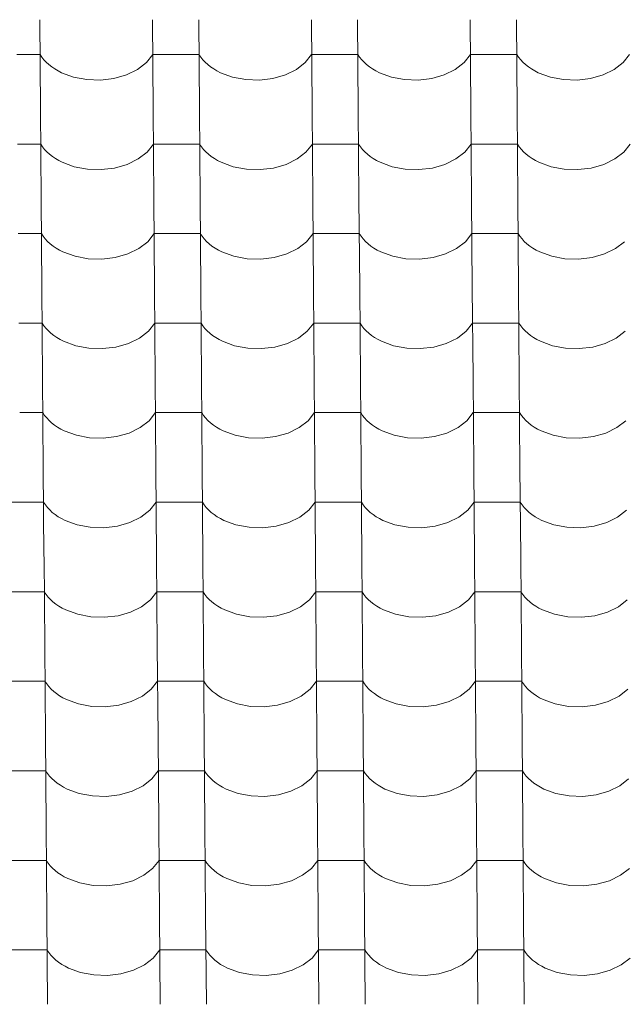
# Model space of a CAD drawing. Header units: millimetres. Extents: x -27785 to 104762, y -947 to 11132.
# Tile 33 of 146: x -16593 to -15966, y 8806 to 9828. Entities that reach past the tile are written whole.
import ezdxf

# ---------------------------------------------------------------- set-up
doc = ezdxf.new("R2010")
doc.units = ezdxf.units.MM
doc.header["$MEASUREMENT"] = 0
doc.layers.add('POHLED JIŽNÍ_1_Bourané_Výplně - Povrchové', color=7, linetype='Continuous')
doc.layers.add('POHLED JIŽNÍ_1_Konstrukce - nosné', color=7, linetype='Continuous')

# ---------------------------------------------------------------- blocks, each defined once
blk = doc.blocks.new('*X2', base_point=(-29303.7, -27473.9))
at = {"layer": 'POHLED JIŽNÍ_1_Bourané_Výplně - Povrchové', "color": 7, "linetype": 'Continuous', "lineweight": 13}
for p, q in [((-16572.5, 9828.4), (-16571.8, 9735.7)), ((-16455.5, 9828.4), (-16454.8, 9735.7)), ((-16407.5, 9828.4), (-16406.8, 9735.7)), ((-16290.5, 9828.4), (-16289.8, 9735.7)), ((-16242.5, 9828.4), (-16241.8, 9735.7)), ((-16125.5, 9828.4), (-16124.8, 9735.7)), ((-16077.5, 9828.4), (-16076.8, 9735.7)), ((-16572.2, 9792.2), (-16596.2, 9792.2)), ((-16572.2, 9792.2), (-16570.4, 9789.4)), ((-16570.4, 9789.4), (-16568.2, 9786.7)), ((-16461.8, 9783.8), (-16455.2, 9792.2)), ((-16431.2, 9792.2), (-16455.2, 9792.2)), ((-16407.2, 9792.2), (-16431.2, 9792.2)), ((-16407.2, 9792.2), (-16405.4, 9789.4)), ((-16405.4, 9789.4), (-16403.2, 9786.7)), ((-16296.9, 9783.8), (-16290.3, 9792.2)), ((-16266.2, 9792.2), (-16290.3, 9792.2)), ((-16242.2, 9792.2), (-16266.2, 9792.2)), ((-16242.2, 9792.2), (-16240.4, 9789.4)), ((-16240.4, 9789.4), (-16238.2, 9786.7)), ((-16131.9, 9783.8), (-16125.3, 9792.2)), ((-16101.2, 9792.2), (-16125.3, 9792.2)), ((-16077.2, 9792.2), (-16101.2, 9792.2)), ((-16077.2, 9792.2), (-16075.4, 9789.4)), ((-16075.4, 9789.4), (-16073.2, 9786.7)), ((-15966.9, 9783.8), (-15960.3, 9792.2)), ((-16568.2, 9786.7), (-16565.8, 9784.1)), ((-16565.8, 9784.1), (-16563.1, 9781.7)), ((-16563.1, 9781.7), (-16560.1, 9779.4)), ((-16560.1, 9779.4), (-16556.9, 9777.2)), ((-16471.1, 9776.7), (-16461.8, 9783.8)), ((-16403.2, 9786.7), (-16400.8, 9784.1)), ((-16400.8, 9784.1), (-16398.1, 9781.7)), ((-16398.1, 9781.7), (-16395.1, 9779.4)), ((-16395.1, 9779.4), (-16391.9, 9777.2)), ((-16306.1, 9776.7), (-16296.9, 9783.8)), ((-16238.2, 9786.7), (-16235.8, 9784.1)), ((-16235.8, 9784.1), (-16233.1, 9781.7)), ((-16233.1, 9781.7), (-16230.1, 9779.4)), ((-16230.1, 9779.4), (-16226.9, 9777.2)), ((-16141.1, 9776.7), (-16131.9, 9783.8)), ((-16073.2, 9786.7), (-16070.8, 9784.1)), ((-16070.8, 9784.1), (-16068.1, 9781.7)), ((-16068.1, 9781.7), (-16065.1, 9779.4)), ((-16065.1, 9779.4), (-16061.9, 9777.2)), ((-15976.1, 9776.7), (-15966.9, 9783.8)), ((-16556.9, 9777.2), (-16553.5, 9775.2)), ((-16553.5, 9775.2), (-16549.9, 9773.3)), ((-16549.9, 9773.3), (-16537.4, 9768.7)), ((-16537.4, 9768.7), (-16523.7, 9766.1)), ((-16495.6, 9767.3), (-16482.5, 9771.1)), ((-16482.5, 9771.1), (-16471.1, 9776.7)), ((-16391.9, 9777.2), (-16388.5, 9775.2)), ((-16388.5, 9775.2), (-16384.9, 9773.3)), ((-16384.9, 9773.3), (-16372.4, 9768.7)), ((-16372.4, 9768.7), (-16358.7, 9766.1)), ((-16330.6, 9767.3), (-16317.5, 9771.1)), ((-16317.5, 9771.1), (-16306.1, 9776.7)), ((-16226.9, 9777.2), (-16223.5, 9775.2)), ((-16223.5, 9775.2), (-16219.9, 9773.3)), ((-16219.9, 9773.3), (-16207.4, 9768.7)), ((-16207.4, 9768.7), (-16193.7, 9766.1)), ((-16165.6, 9767.3), (-16152.5, 9771.1)), ((-16152.5, 9771.1), (-16141.1, 9776.7)), ((-16061.9, 9777.2), (-16058.5, 9775.2)), ((-16058.5, 9775.2), (-16054.9, 9773.3)), ((-16054.9, 9773.3), (-16042.4, 9768.7)), ((-16042.4, 9768.7), (-16028.7, 9766.1)), ((-16000.6, 9767.3), (-15987.5, 9771.1)), ((-15987.5, 9771.1), (-15976.1, 9776.7)), ((-16523.7, 9766.1), (-16509.5, 9765.7)), ((-16509.5, 9765.7), (-16495.6, 9767.3)), ((-16358.7, 9766.1), (-16344.5, 9765.7)), ((-16344.5, 9765.7), (-16330.6, 9767.3)), ((-16193.7, 9766.1), (-16179.5, 9765.7)), ((-16179.5, 9765.7), (-16165.6, 9767.3)), ((-16028.7, 9766.1), (-16014.5, 9765.7)), ((-16014.5, 9765.7), (-16000.6, 9767.3)), ((-16571.8, 9735.4), (-16571, 9642.7)), ((-16454.8, 9735.4), (-16454.1, 9642.7)), ((-16406.8, 9735.4), (-16406, 9642.7)), ((-16289.8, 9735.4), (-16289.1, 9642.7)), ((-16241.8, 9735.4), (-16241.1, 9642.7)), ((-16124.8, 9735.4), (-16124.1, 9642.7)), ((-16076.8, 9735.4), (-16076.1, 9642.7)), ((-16571.5, 9699.2), (-16595.5, 9699.2)), ((-16571.5, 9699.2), (-16569.6, 9696.4)), ((-16569.6, 9696.4), (-16567.5, 9693.7)), ((-16461.1, 9690.8), (-16454.5, 9699.2)), ((-16430.5, 9699.2), (-16454.5, 9699.2)), ((-16406.5, 9699.2), (-16430.5, 9699.2)), ((-16406.5, 9699.2), (-16404.6, 9696.4)), ((-16404.6, 9696.4), (-16402.5, 9693.7)), ((-16296.1, 9690.8), (-16289.5, 9699.2)), ((-16265.5, 9699.2), (-16289.5, 9699.2)), ((-16241.5, 9699.2), (-16265.5, 9699.2)), ((-16241.5, 9699.2), (-16239.6, 9696.4)), ((-16239.6, 9696.4), (-16237.5, 9693.7)), ((-16131.1, 9690.8), (-16124.5, 9699.2)), ((-16100.5, 9699.2), (-16124.5, 9699.2)), ((-16076.5, 9699.2), (-16100.5, 9699.2)), ((-16076.5, 9699.2), (-16074.7, 9696.4)), ((-16074.7, 9696.4), (-16072.5, 9693.7)), ((-15966.1, 9690.8), (-15959.5, 9699.2)), ((-16567.5, 9693.7), (-16565.1, 9691.1)), ((-16565.1, 9691.1), (-16562.4, 9688.7)), ((-16562.4, 9688.7), (-16559.4, 9686.3)), ((-16559.4, 9686.3), (-16556.2, 9684.2)), ((-16470.4, 9683.7), (-16461.1, 9690.8)), ((-16402.5, 9693.7), (-16400.1, 9691.1)), ((-16400.1, 9691.1), (-16397.4, 9688.7)), ((-16397.4, 9688.7), (-16394.4, 9686.3)), ((-16394.4, 9686.3), (-16391.2, 9684.2)), ((-16305.4, 9683.7), (-16296.1, 9690.8)), ((-16237.5, 9693.7), (-16235.1, 9691.1)), ((-16235.1, 9691.1), (-16232.4, 9688.7)), ((-16232.4, 9688.7), (-16229.4, 9686.3)), ((-16229.4, 9686.3), (-16226.2, 9684.2)), ((-16140.4, 9683.7), (-16131.1, 9690.8)), ((-16072.5, 9693.7), (-16070.1, 9691.1)), ((-16070.1, 9691.1), (-16067.4, 9688.7)), ((-16067.4, 9688.7), (-16064.4, 9686.3)), ((-16064.4, 9686.3), (-16061.2, 9684.2)), ((-15975.4, 9683.7), (-15966.1, 9690.8)), ((-16556.2, 9684.2), (-16552.8, 9682.1)), ((-16552.8, 9682.1), (-16549.1, 9680.3)), ((-16549.1, 9680.3), (-16536.7, 9675.7)), ((-16536.7, 9675.7), (-16523, 9673.1)), ((-16494.8, 9674.3), (-16481.8, 9678.1)), ((-16481.8, 9678.1), (-16470.4, 9683.7)), ((-16391.2, 9684.2), (-16387.8, 9682.1)), ((-16387.8, 9682.1), (-16384.1, 9680.3)), ((-16384.1, 9680.3), (-16371.7, 9675.7)), ((-16371.7, 9675.7), (-16358, 9673.1)), ((-16329.8, 9674.3), (-16316.8, 9678.1)), ((-16316.8, 9678.1), (-16305.4, 9683.7)), ((-16226.2, 9684.2), (-16222.8, 9682.1)), ((-16222.8, 9682.1), (-16219.2, 9680.3)), ((-16219.2, 9680.3), (-16206.7, 9675.7)), ((-16206.7, 9675.7), (-16193, 9673.1)), ((-16164.9, 9674.3), (-16151.8, 9678.1)), ((-16151.8, 9678.1), (-16140.4, 9683.7)), ((-16061.2, 9684.2), (-16057.8, 9682.1)), ((-16057.8, 9682.1), (-16054.2, 9680.3)), ((-16054.2, 9680.3), (-16041.7, 9675.7)), ((-16041.7, 9675.7), (-16028, 9673.1)), ((-15999.9, 9674.3), (-15986.8, 9678.1)), ((-15986.8, 9678.1), (-15975.4, 9683.7)), ((-16523, 9673.1), (-16508.8, 9672.7)), ((-16508.8, 9672.7), (-16494.8, 9674.3)), ((-16358, 9673.1), (-16343.8, 9672.7)), ((-16343.8, 9672.7), (-16329.8, 9674.3)), ((-16193, 9673.1), (-16178.8, 9672.7)), ((-16178.8, 9672.7), (-16164.9, 9674.3)), ((-16028, 9673.1), (-16013.8, 9672.7)), ((-16013.8, 9672.7), (-15999.9, 9674.3)), ((-16571, 9642.4), (-16570.3, 9549.7)), ((-16454.1, 9642.4), (-16453.4, 9549.7)), ((-16406, 9642.4), (-16405.3, 9549.7)), ((-16289.1, 9642.4), (-16288.4, 9549.7)), ((-16241.1, 9642.4), (-16240.3, 9549.7)), ((-16124.1, 9642.4), (-16123.4, 9549.7)), ((-16076.1, 9642.4), (-16075.3, 9549.7)), ((-16570.8, 9606.2), (-16594.8, 9606.2)), ((-16570.8, 9606.2), (-16568.9, 9603.4)), ((-16460.4, 9597.8), (-16453.8, 9606.2)), ((-16429.8, 9606.2), (-16453.8, 9606.2)), ((-16405.8, 9606.2), (-16429.8, 9606.2)), ((-16405.8, 9606.2), (-16403.9, 9603.4)), ((-16295.4, 9597.8), (-16288.8, 9606.2)), ((-16264.8, 9606.2), (-16288.8, 9606.2)), ((-16240.8, 9606.2), (-16264.8, 9606.2)), ((-16240.8, 9606.2), (-16238.9, 9603.4)), ((-16130.4, 9597.8), (-16123.8, 9606.2)), ((-16099.8, 9606.2), (-16123.8, 9606.2)), ((-16075.8, 9606.2), (-16099.8, 9606.2)), ((-16075.8, 9606.2), (-16073.9, 9603.4)), ((-16568.9, 9603.4), (-16566.8, 9600.7)), ((-16566.8, 9600.7), (-16564.3, 9598.1)), ((-16564.3, 9598.1), (-16561.6, 9595.7)), ((-16561.6, 9595.7), (-16558.7, 9593.3)), ((-16469.7, 9590.6), (-16460.4, 9597.8)), ((-16403.9, 9603.4), (-16401.8, 9600.7)), ((-16401.8, 9600.7), (-16399.3, 9598.1)), ((-16399.3, 9598.1), (-16396.6, 9595.7)), ((-16396.6, 9595.7), (-16393.7, 9593.3)), ((-16304.7, 9590.6), (-16295.4, 9597.8)), ((-16238.9, 9603.4), (-16236.8, 9600.7)), ((-16236.8, 9600.7), (-16234.4, 9598.1)), ((-16234.4, 9598.1), (-16231.7, 9595.7)), ((-16231.7, 9595.7), (-16228.7, 9593.3)), ((-16139.7, 9590.6), (-16130.4, 9597.8)), ((-16073.9, 9603.4), (-16071.8, 9600.7)), ((-16071.8, 9600.7), (-16069.4, 9598.1)), ((-16069.4, 9598.1), (-16066.7, 9595.7)), ((-16066.7, 9595.7), (-16063.7, 9593.3)), ((-15974.7, 9590.6), (-15965.4, 9597.8)), ((-16558.7, 9593.3), (-16555.5, 9591.2)), ((-16555.5, 9591.2), (-16552.1, 9589.1)), ((-16552.1, 9589.1), (-16548.4, 9587.3)), ((-16548.4, 9587.3), (-16535.9, 9582.7)), ((-16494.1, 9581.3), (-16481.1, 9585.1)), ((-16481.1, 9585.1), (-16469.7, 9590.6)), ((-16393.7, 9593.3), (-16390.5, 9591.2)), ((-16390.5, 9591.2), (-16387.1, 9589.1)), ((-16387.1, 9589.1), (-16383.4, 9587.3)), ((-16383.4, 9587.3), (-16370.9, 9582.7)), ((-16329.1, 9581.3), (-16316.1, 9585.1)), ((-16316.1, 9585.1), (-16304.7, 9590.6)), ((-16228.7, 9593.3), (-16225.5, 9591.2)), ((-16225.5, 9591.2), (-16222.1, 9589.1)), ((-16222.1, 9589.1), (-16218.4, 9587.3)), ((-16218.4, 9587.3), (-16206, 9582.7)), ((-16164.1, 9581.3), (-16151.1, 9585.1)), ((-16151.1, 9585.1), (-16139.7, 9590.6)), ((-16063.7, 9593.3), (-16060.5, 9591.2)), ((-16060.5, 9591.2), (-16057.1, 9589.1)), ((-16057.1, 9589.1), (-16053.4, 9587.3)), ((-16053.4, 9587.3), (-16041, 9582.7)), ((-15999.1, 9581.3), (-15986.1, 9585.1)), ((-15986.1, 9585.1), (-15974.7, 9590.6)), ((-16535.9, 9582.7), (-16522.3, 9580.1)), ((-16522.3, 9580.1), (-16508.1, 9579.7)), ((-16508.1, 9579.7), (-16494.1, 9581.3)), ((-16370.9, 9582.7), (-16357.3, 9580.1)), ((-16357.3, 9580.1), (-16343.1, 9579.7)), ((-16343.1, 9579.7), (-16329.1, 9581.3)), ((-16206, 9582.7), (-16192.3, 9580.1)), ((-16192.3, 9580.1), (-16178.1, 9579.7)), ((-16178.1, 9579.7), (-16164.1, 9581.3)), ((-16041, 9582.7), (-16027.3, 9580.1)), ((-16027.3, 9580.1), (-16013.1, 9579.7)), ((-16013.1, 9579.7), (-15999.1, 9581.3)), ((-16570.3, 9549.4), (-16569.6, 9456.7)), ((-16453.4, 9549.4), (-16452.6, 9456.7)), ((-16405.3, 9549.4), (-16404.6, 9456.7)), ((-16288.4, 9549.4), (-16287.6, 9456.7)), ((-16240.3, 9549.4), (-16239.6, 9456.7)), ((-16123.4, 9549.4), (-16122.6, 9456.7)), ((-16075.3, 9549.4), (-16074.6, 9456.7)), ((-16570, 9513.2), (-16594.1, 9513.2)), ((-16570, 9513.2), (-16568.2, 9510.4)), ((-16459.7, 9504.8), (-16453.1, 9513.2)), ((-16429.1, 9513.2), (-16453.1, 9513.2)), ((-16405, 9513.2), (-16429.1, 9513.2)), ((-16405, 9513.2), (-16403.2, 9510.4)), ((-16294.7, 9504.8), (-16288.1, 9513.2)), ((-16264.1, 9513.2), (-16288.1, 9513.2)), ((-16240, 9513.2), (-16264.1, 9513.2)), ((-16240, 9513.2), (-16238.2, 9510.4)), ((-16129.7, 9504.8), (-16123.1, 9513.2)), ((-16099.1, 9513.2), (-16123.1, 9513.2)), ((-16075, 9513.2), (-16099.1, 9513.2)), ((-16075, 9513.2), (-16073.2, 9510.4)), ((-16568.2, 9510.4), (-16566, 9507.7)), ((-16566, 9507.7), (-16563.6, 9505.1)), ((-16563.6, 9505.1), (-16560.9, 9502.7)), ((-16560.9, 9502.7), (-16558, 9500.3)), ((-16468.9, 9497.6), (-16459.7, 9504.8)), ((-16403.2, 9510.4), (-16401.1, 9507.7)), ((-16401.1, 9507.7), (-16398.6, 9505.1)), ((-16398.6, 9505.1), (-16395.9, 9502.7)), ((-16395.9, 9502.7), (-16393, 9500.3)), ((-16303.9, 9497.6), (-16294.7, 9504.8)), ((-16238.2, 9510.4), (-16236.1, 9507.7)), ((-16236.1, 9507.7), (-16233.6, 9505.1)), ((-16233.6, 9505.1), (-16230.9, 9502.7)), ((-16230.9, 9502.7), (-16228, 9500.3)), ((-16138.9, 9497.6), (-16129.7, 9504.8)), ((-16073.2, 9510.4), (-16071.1, 9507.7)), ((-16071.1, 9507.7), (-16068.6, 9505.1)), ((-16068.6, 9505.1), (-16065.9, 9502.7)), ((-16065.9, 9502.7), (-16063, 9500.3)), ((-15973.9, 9497.6), (-15964.7, 9504.8)), ((-16558, 9500.3), (-16554.8, 9498.1)), ((-16554.8, 9498.1), (-16551.3, 9496.1)), ((-16551.3, 9496.1), (-16547.7, 9494.3)), ((-16547.7, 9494.3), (-16535.2, 9489.7)), ((-16493.4, 9488.3), (-16480.4, 9492)), ((-16480.4, 9492), (-16468.9, 9497.6)), ((-16393, 9500.3), (-16389.8, 9498.1)), ((-16389.8, 9498.1), (-16386.3, 9496.1)), ((-16386.3, 9496.1), (-16382.7, 9494.3)), ((-16382.7, 9494.3), (-16370.2, 9489.7)), ((-16328.4, 9488.3), (-16315.4, 9492)), ((-16315.4, 9492), (-16303.9, 9497.6)), ((-16228, 9500.3), (-16224.8, 9498.1)), ((-16224.8, 9498.1), (-16221.3, 9496.1)), ((-16221.3, 9496.1), (-16217.7, 9494.3)), ((-16217.7, 9494.3), (-16205.2, 9489.7)), ((-16163.4, 9488.3), (-16150.4, 9492)), ((-16150.4, 9492), (-16138.9, 9497.6)), ((-16063, 9500.3), (-16059.8, 9498.1)), ((-16059.8, 9498.1), (-16056.3, 9496.1)), ((-16056.3, 9496.1), (-16052.7, 9494.3)), ((-16052.7, 9494.3), (-16040.2, 9489.7)), ((-15998.4, 9488.3), (-15985.4, 9492)), ((-15985.4, 9492), (-15973.9, 9497.6)), ((-16535.2, 9489.7), (-16521.5, 9487.1)), ((-16521.5, 9487.1), (-16507.4, 9486.7)), ((-16507.4, 9486.7), (-16493.4, 9488.3)), ((-16370.2, 9489.7), (-16356.5, 9487.1)), ((-16356.5, 9487.1), (-16342.4, 9486.7)), ((-16342.4, 9486.7), (-16328.4, 9488.3)), ((-16205.2, 9489.7), (-16191.5, 9487.1)), ((-16191.5, 9487.1), (-16177.4, 9486.7)), ((-16177.4, 9486.7), (-16163.4, 9488.3)), ((-16040.2, 9489.7), (-16026.6, 9487.1)), ((-16026.6, 9487.1), (-16012.4, 9486.7)), ((-16012.4, 9486.7), (-15998.4, 9488.3)), ((-16569.6, 9456.3), (-16568.9, 9363.7)), ((-16452.6, 9456.3), (-16451.9, 9363.7)), ((-16404.6, 9456.3), (-16403.9, 9363.7)), ((-16287.6, 9456.3), (-16286.9, 9363.7)), ((-16239.6, 9456.3), (-16238.9, 9363.7)), ((-16122.6, 9456.3), (-16121.9, 9363.7)), ((-16074.6, 9456.3), (-16073.9, 9363.7)), ((-16569.3, 9420.2), (-16593.3, 9420.2)), ((-16569.3, 9420.2), (-16567.5, 9417.4)), ((-16459, 9411.8), (-16452.4, 9420.2)), ((-16428.3, 9420.2), (-16452.4, 9420.2)), ((-16404.3, 9420.2), (-16428.3, 9420.2)), ((-16404.3, 9420.2), (-16402.5, 9417.4)), ((-16294, 9411.8), (-16287.4, 9420.2)), ((-16263.3, 9420.2), (-16287.4, 9420.2)), ((-16239.3, 9420.2), (-16263.3, 9420.2)), ((-16239.3, 9420.2), (-16237.5, 9417.4)), ((-16129, 9411.8), (-16122.4, 9420.2)), ((-16098.3, 9420.2), (-16122.4, 9420.2)), ((-16074.3, 9420.2), (-16098.3, 9420.2)), ((-16074.3, 9420.2), (-16072.5, 9417.4)), ((-16567.5, 9417.4), (-16565.3, 9414.7)), ((-16565.3, 9414.7), (-16562.9, 9412.1)), ((-16562.9, 9412.1), (-16560.2, 9409.6)), ((-16560.2, 9409.6), (-16557.2, 9407.3)), ((-16468.2, 9404.6), (-16459, 9411.8)), ((-16402.5, 9417.4), (-16400.3, 9414.7)), ((-16400.3, 9414.7), (-16397.9, 9412.1)), ((-16397.9, 9412.1), (-16395.2, 9409.6)), ((-16395.2, 9409.6), (-16392.2, 9407.3)), ((-16303.2, 9404.6), (-16294, 9411.8)), ((-16237.5, 9417.4), (-16235.3, 9414.7)), ((-16235.3, 9414.7), (-16232.9, 9412.1)), ((-16232.9, 9412.1), (-16230.2, 9409.6)), ((-16230.2, 9409.6), (-16227.2, 9407.3)), ((-16138.2, 9404.6), (-16129, 9411.8)), ((-16072.5, 9417.4), (-16070.3, 9414.7)), ((-16070.3, 9414.7), (-16067.9, 9412.1)), ((-16067.9, 9412.1), (-16065.2, 9409.6)), ((-16065.2, 9409.6), (-16062.3, 9407.3)), ((-15973.2, 9404.6), (-15964, 9411.8)), ((-16557.2, 9407.3), (-16554, 9405.1)), ((-16554, 9405.1), (-16550.6, 9403.1)), ((-16550.6, 9403.1), (-16547, 9401.3)), ((-16547, 9401.3), (-16534.5, 9396.7)), ((-16479.6, 9399), (-16468.2, 9404.6)), ((-16392.2, 9407.3), (-16389, 9405.1)), ((-16389, 9405.1), (-16385.6, 9403.1)), ((-16385.6, 9403.1), (-16382, 9401.3)), ((-16382, 9401.3), (-16369.5, 9396.7)), ((-16314.6, 9399), (-16303.2, 9404.6)), ((-16227.2, 9407.3), (-16224, 9405.1)), ((-16224, 9405.1), (-16220.6, 9403.1)), ((-16220.6, 9403.1), (-16217, 9401.3)), ((-16217, 9401.3), (-16204.5, 9396.7)), ((-16149.7, 9399), (-16138.2, 9404.6)), ((-16062.3, 9407.3), (-16059.1, 9405.1)), ((-16059.1, 9405.1), (-16055.6, 9403.1)), ((-16055.6, 9403.1), (-16052, 9401.3)), ((-16052, 9401.3), (-16039.5, 9396.7)), ((-15984.7, 9399), (-15973.2, 9404.6)), ((-16534.5, 9396.7), (-16520.8, 9394.1)), ((-16520.8, 9394.1), (-16506.6, 9393.6)), ((-16506.6, 9393.6), (-16492.7, 9395.3)), ((-16492.7, 9395.3), (-16479.6, 9399)), ((-16369.5, 9396.7), (-16355.8, 9394.1)), ((-16355.8, 9394.1), (-16341.6, 9393.6)), ((-16341.6, 9393.6), (-16327.7, 9395.3)), ((-16327.7, 9395.3), (-16314.6, 9399)), ((-16204.5, 9396.7), (-16190.8, 9394.1)), ((-16190.8, 9394.1), (-16176.6, 9393.6)), ((-16176.6, 9393.6), (-16162.7, 9395.3)), ((-16162.7, 9395.3), (-16149.7, 9399)), ((-16039.5, 9396.7), (-16025.8, 9394.1)), ((-16025.8, 9394.1), (-16011.6, 9393.6)), ((-16011.6, 9393.6), (-15997.7, 9395.3)), ((-15997.7, 9395.3), (-15984.7, 9399)), ((-16568.9, 9363.3), (-16568.2, 9270.7)), ((-16451.9, 9363.3), (-16451.2, 9270.7)), ((-16403.9, 9363.3), (-16403.2, 9270.7)), ((-16286.9, 9363.3), (-16286.2, 9270.7)), ((-16238.9, 9363.3), (-16238.2, 9270.7)), ((-16121.9, 9363.3), (-16121.2, 9270.7)), ((-16073.9, 9363.3), (-16073.2, 9270.7)), ((-16592.6, 9327.2), (-16616.6, 9327.2)), ((-16568.6, 9327.2), (-16592.6, 9327.2)), ((-16568.6, 9327.2), (-16566.7, 9324.4)), ((-16566.7, 9324.4), (-16564.6, 9321.7)), ((-16564.6, 9321.7), (-16562.2, 9319.1)), ((-16562.2, 9319.1), (-16559.5, 9316.6)), ((-16467.5, 9311.6), (-16458.2, 9318.8)), ((-16458.2, 9318.8), (-16451.6, 9327.2)), ((-16427.6, 9327.2), (-16451.6, 9327.2)), ((-16403.6, 9327.2), (-16427.6, 9327.2)), ((-16403.6, 9327.2), (-16401.7, 9324.4)), ((-16401.7, 9324.4), (-16399.6, 9321.7)), ((-16399.6, 9321.7), (-16397.2, 9319.1)), ((-16397.2, 9319.1), (-16394.5, 9316.6)), ((-16302.5, 9311.6), (-16293.2, 9318.8)), ((-16293.2, 9318.8), (-16286.6, 9327.2)), ((-16262.6, 9327.2), (-16286.6, 9327.2)), ((-16238.6, 9327.2), (-16262.6, 9327.2)), ((-16238.6, 9327.2), (-16236.8, 9324.4)), ((-16236.8, 9324.4), (-16234.6, 9321.7)), ((-16234.6, 9321.7), (-16232.2, 9319.1)), ((-16232.2, 9319.1), (-16229.5, 9316.6)), ((-16137.5, 9311.6), (-16128.2, 9318.8)), ((-16128.2, 9318.8), (-16121.6, 9327.2)), ((-16097.6, 9327.2), (-16121.6, 9327.2)), ((-16073.6, 9327.2), (-16097.6, 9327.2)), ((-16073.6, 9327.2), (-16071.8, 9324.4)), ((-16071.8, 9324.4), (-16069.6, 9321.7)), ((-16069.6, 9321.7), (-16067.2, 9319.1)), ((-16067.2, 9319.1), (-16064.5, 9316.6)), ((-15972.5, 9311.6), (-15963.2, 9318.8)), ((-16559.5, 9316.6), (-16556.5, 9314.3)), ((-16556.5, 9314.3), (-16553.3, 9312.1)), ((-16553.3, 9312.1), (-16549.9, 9310.1)), ((-16549.9, 9310.1), (-16546.3, 9308.3)), ((-16546.3, 9308.3), (-16533.8, 9303.7)), ((-16478.9, 9306), (-16467.5, 9311.6)), ((-16394.5, 9316.6), (-16391.5, 9314.3)), ((-16391.5, 9314.3), (-16388.3, 9312.1)), ((-16388.3, 9312.1), (-16384.9, 9310.1)), ((-16384.9, 9310.1), (-16381.3, 9308.3)), ((-16381.3, 9308.3), (-16368.8, 9303.7)), ((-16313.9, 9306), (-16302.5, 9311.6)), ((-16229.5, 9316.6), (-16226.5, 9314.3)), ((-16226.5, 9314.3), (-16223.3, 9312.1)), ((-16223.3, 9312.1), (-16219.9, 9310.1)), ((-16219.9, 9310.1), (-16216.3, 9308.3)), ((-16216.3, 9308.3), (-16203.8, 9303.7)), ((-16148.9, 9306), (-16137.5, 9311.6)), ((-16064.5, 9316.6), (-16061.5, 9314.3)), ((-16061.5, 9314.3), (-16058.3, 9312.1)), ((-16058.3, 9312.1), (-16054.9, 9310.1)), ((-16054.9, 9310.1), (-16051.3, 9308.3)), ((-16051.3, 9308.3), (-16038.8, 9303.7)), ((-15983.9, 9306), (-15972.5, 9311.6)), ((-16533.8, 9303.7), (-16520.1, 9301.1)), ((-16520.1, 9301.1), (-16505.9, 9300.6)), ((-16505.9, 9300.6), (-16491.9, 9302.3)), ((-16491.9, 9302.3), (-16478.9, 9306)), ((-16368.8, 9303.7), (-16355.1, 9301.1)), ((-16355.1, 9301.1), (-16340.9, 9300.6)), ((-16340.9, 9300.6), (-16327, 9302.3)), ((-16327, 9302.3), (-16313.9, 9306)), ((-16203.8, 9303.7), (-16190.1, 9301.1)), ((-16190.1, 9301.1), (-16175.9, 9300.6)), ((-16175.9, 9300.6), (-16162, 9302.3)), ((-16162, 9302.3), (-16148.9, 9306)), ((-16038.8, 9303.7), (-16025.1, 9301.1)), ((-16025.1, 9301.1), (-16010.9, 9300.6)), ((-16010.9, 9300.6), (-15997, 9302.3)), ((-15997, 9302.3), (-15983.9, 9306)), ((-16568.1, 9270.3), (-16567.4, 9177.6)), ((-16451.2, 9270.3), (-16450.5, 9177.6)), ((-16403.2, 9270.3), (-16402.4, 9177.6)), ((-16286.2, 9270.3), (-16285.5, 9177.6)), ((-16238.2, 9270.3), (-16237.4, 9177.6)), ((-16121.2, 9270.3), (-16120.5, 9177.6)), ((-16073.2, 9270.3), (-16072.4, 9177.6)), ((-16591.9, 9234.2), (-16615.9, 9234.2)), ((-16567.9, 9234.2), (-16591.9, 9234.2)), ((-16567.9, 9234.2), (-16566, 9231.4)), ((-16566, 9231.4), (-16563.9, 9228.7)), ((-16563.9, 9228.7), (-16561.5, 9226.1)), ((-16561.5, 9226.1), (-16558.8, 9223.6)), ((-16466.8, 9218.6), (-16457.5, 9225.8)), ((-16457.5, 9225.8), (-16450.9, 9234.2)), ((-16426.9, 9234.2), (-16450.9, 9234.2)), ((-16402.9, 9234.2), (-16426.9, 9234.2)), ((-16402.9, 9234.2), (-16401, 9231.4)), ((-16401, 9231.4), (-16398.9, 9228.7)), ((-16398.9, 9228.7), (-16396.5, 9226.1)), ((-16396.5, 9226.1), (-16393.8, 9223.6)), ((-16301.8, 9218.6), (-16292.5, 9225.8)), ((-16292.5, 9225.8), (-16285.9, 9234.2)), ((-16261.9, 9234.2), (-16285.9, 9234.2)), ((-16237.9, 9234.2), (-16261.9, 9234.2)), ((-16237.9, 9234.2), (-16236, 9231.4)), ((-16236, 9231.4), (-16233.9, 9228.7)), ((-16233.9, 9228.7), (-16231.5, 9226.1)), ((-16231.5, 9226.1), (-16228.8, 9223.6)), ((-16136.8, 9218.6), (-16127.5, 9225.8)), ((-16127.5, 9225.8), (-16120.9, 9234.2)), ((-16096.9, 9234.2), (-16120.9, 9234.2)), ((-16072.9, 9234.2), (-16096.9, 9234.2)), ((-16072.9, 9234.2), (-16071, 9231.4)), ((-16071, 9231.4), (-16068.9, 9228.7)), ((-16068.9, 9228.7), (-16066.5, 9226.1)), ((-16066.5, 9226.1), (-16063.8, 9223.6)), ((-15971.8, 9218.6), (-15962.5, 9225.8)), ((-16558.8, 9223.6), (-16555.8, 9221.3)), ((-16555.8, 9221.3), (-16552.6, 9219.1)), ((-16552.6, 9219.1), (-16549.2, 9217.1)), ((-16549.2, 9217.1), (-16545.5, 9215.3)), ((-16545.5, 9215.3), (-16533, 9210.7)), ((-16478.2, 9213), (-16466.8, 9218.6)), ((-16393.8, 9223.6), (-16390.8, 9221.3)), ((-16390.8, 9221.3), (-16387.6, 9219.1)), ((-16387.6, 9219.1), (-16384.2, 9217.1)), ((-16384.2, 9217.1), (-16380.5, 9215.3)), ((-16380.5, 9215.3), (-16368.1, 9210.7)), ((-16313.2, 9213), (-16301.8, 9218.6)), ((-16228.8, 9223.6), (-16225.8, 9221.3)), ((-16225.8, 9221.3), (-16222.6, 9219.1)), ((-16222.6, 9219.1), (-16219.2, 9217.1)), ((-16219.2, 9217.1), (-16215.5, 9215.3)), ((-16215.5, 9215.3), (-16203.1, 9210.7)), ((-16148.2, 9213), (-16136.8, 9218.6)), ((-16063.8, 9223.6), (-16060.8, 9221.3)), ((-16060.8, 9221.3), (-16057.6, 9219.1)), ((-16057.6, 9219.1), (-16054.2, 9217.1)), ((-16054.2, 9217.1), (-16050.5, 9215.3)), ((-16050.5, 9215.3), (-16038.1, 9210.7)), ((-15983.2, 9213), (-15971.8, 9218.6)), ((-16533, 9210.7), (-16519.4, 9208.1)), ((-16519.4, 9208.1), (-16505.2, 9207.6)), ((-16505.2, 9207.6), (-16491.2, 9209.3)), ((-16491.2, 9209.3), (-16478.2, 9213)), ((-16368.1, 9210.7), (-16354.4, 9208.1)), ((-16354.4, 9208.1), (-16340.2, 9207.6)), ((-16340.2, 9207.6), (-16326.2, 9209.3)), ((-16326.2, 9209.3), (-16313.2, 9213)), ((-16203.1, 9210.7), (-16189.4, 9208.1)), ((-16189.4, 9208.1), (-16175.2, 9207.6)), ((-16175.2, 9207.6), (-16161.2, 9209.3)), ((-16161.2, 9209.3), (-16148.2, 9213)), ((-16038.1, 9210.7), (-16024.4, 9208.1)), ((-16024.4, 9208.1), (-16010.2, 9207.6)), ((-16010.2, 9207.6), (-15996.2, 9209.3)), ((-15996.2, 9209.3), (-15983.2, 9213)), ((-16567.4, 9177.3), (-16566.7, 9084.6)), ((-16450.5, 9177.3), (-16449.7, 9084.6)), ((-16402.4, 9177.3), (-16401.7, 9084.6)), ((-16285.5, 9177.3), (-16284.7, 9084.6)), ((-16237.4, 9177.3), (-16236.7, 9084.6)), ((-16120.5, 9177.3), (-16119.7, 9084.6)), ((-16072.4, 9177.3), (-16071.7, 9084.6)), ((-16591.2, 9141.2), (-16615.2, 9141.2)), ((-16567.1, 9141.2), (-16591.2, 9141.2)), ((-16567.1, 9141.2), (-16565.3, 9138.4)), ((-16565.3, 9138.4), (-16563.2, 9135.7)), ((-16563.2, 9135.7), (-16560.7, 9133.1)), ((-16456.8, 9132.8), (-16450.2, 9141.2)), ((-16426.2, 9141.2), (-16450.2, 9141.2)), ((-16402.1, 9141.2), (-16426.2, 9141.2)), ((-16402.1, 9141.2), (-16400.3, 9138.4)), ((-16400.3, 9138.4), (-16398.2, 9135.7)), ((-16398.2, 9135.7), (-16395.7, 9133.1)), ((-16291.8, 9132.8), (-16285.2, 9141.2)), ((-16261.2, 9141.2), (-16285.2, 9141.2)), ((-16237.2, 9141.2), (-16261.2, 9141.2)), ((-16237.2, 9141.2), (-16235.3, 9138.4)), ((-16235.3, 9138.4), (-16233.2, 9135.7)), ((-16233.2, 9135.7), (-16230.7, 9133.1)), ((-16126.8, 9132.8), (-16120.2, 9141.2)), ((-16096.2, 9141.2), (-16120.2, 9141.2)), ((-16072.2, 9141.2), (-16096.2, 9141.2)), ((-16072.2, 9141.2), (-16070.3, 9138.4)), ((-16070.3, 9138.4), (-16068.2, 9135.7)), ((-16068.2, 9135.7), (-16065.7, 9133.1)), ((-16560.7, 9133.1), (-16558, 9130.6)), ((-16558, 9130.6), (-16555.1, 9128.3)), ((-16555.1, 9128.3), (-16551.9, 9126.1)), ((-16551.9, 9126.1), (-16548.4, 9124.1)), ((-16548.4, 9124.1), (-16544.8, 9122.2)), ((-16477.5, 9120), (-16466, 9125.6)), ((-16466, 9125.6), (-16456.8, 9132.8)), ((-16395.7, 9133.1), (-16393, 9130.6)), ((-16393, 9130.6), (-16390.1, 9128.3)), ((-16390.1, 9128.3), (-16386.9, 9126.1)), ((-16386.9, 9126.1), (-16383.4, 9124.1)), ((-16383.4, 9124.1), (-16379.8, 9122.2)), ((-16312.5, 9120), (-16301, 9125.6)), ((-16301, 9125.6), (-16291.8, 9132.8)), ((-16230.7, 9133.1), (-16228, 9130.6)), ((-16228, 9130.6), (-16225.1, 9128.3)), ((-16225.1, 9128.3), (-16221.9, 9126.1)), ((-16221.9, 9126.1), (-16218.4, 9124.1)), ((-16218.4, 9124.1), (-16214.8, 9122.2)), ((-16147.5, 9120), (-16136, 9125.6)), ((-16136, 9125.6), (-16126.8, 9132.8)), ((-16065.7, 9133.1), (-16063, 9130.6)), ((-16063, 9130.6), (-16060.1, 9128.3)), ((-16060.1, 9128.3), (-16056.9, 9126.1)), ((-16056.9, 9126.1), (-16053.5, 9124.1)), ((-16053.5, 9124.1), (-16049.8, 9122.2)), ((-15982.5, 9120), (-15971.1, 9125.6)), ((-15971.1, 9125.6), (-15961.8, 9132.8)), ((-16544.8, 9122.2), (-16532.3, 9117.7)), ((-16532.3, 9117.7), (-16518.6, 9115.1)), ((-16518.6, 9115.1), (-16504.5, 9114.6)), ((-16504.5, 9114.6), (-16490.5, 9116.3)), ((-16490.5, 9116.3), (-16477.5, 9120)), ((-16379.8, 9122.2), (-16367.3, 9117.7)), ((-16367.3, 9117.7), (-16353.6, 9115.1)), ((-16353.6, 9115.1), (-16339.5, 9114.6)), ((-16339.5, 9114.6), (-16325.5, 9116.3)), ((-16325.5, 9116.3), (-16312.5, 9120)), ((-16214.8, 9122.2), (-16202.3, 9117.7)), ((-16202.3, 9117.7), (-16188.7, 9115.1)), ((-16188.7, 9115.1), (-16174.5, 9114.6)), ((-16174.5, 9114.6), (-16160.5, 9116.3)), ((-16160.5, 9116.3), (-16147.5, 9120)), ((-16049.8, 9122.2), (-16037.3, 9117.7)), ((-16037.3, 9117.7), (-16023.7, 9115.1)), ((-16023.7, 9115.1), (-16009.5, 9114.6)), ((-16009.5, 9114.6), (-15995.5, 9116.3)), ((-15995.5, 9116.3), (-15982.5, 9120)), ((-16566.7, 9084.3), (-16566, 8991.6)), ((-16449.7, 9084.3), (-16449, 8991.6)), ((-16401.7, 9084.3), (-16401, 8991.6)), ((-16284.7, 9084.3), (-16284, 8991.6)), ((-16236.7, 9084.3), (-16236, 8991.6)), ((-16119.7, 9084.3), (-16119, 8991.6)), ((-16071.7, 9084.3), (-16071, 8991.6)), ((-16590.4, 9048.1), (-16614.5, 9048.1)), ((-16566.4, 9048.1), (-16590.4, 9048.1)), ((-16566.4, 9048.1), (-16564.6, 9045.4)), ((-16564.6, 9045.4), (-16562.4, 9042.7)), ((-16562.4, 9042.7), (-16560, 9040.1)), ((-16456.1, 9039.8), (-16449.5, 9048.1)), ((-16425.4, 9048.1), (-16449.5, 9048.1)), ((-16401.4, 9048.1), (-16425.4, 9048.1)), ((-16401.4, 9048.1), (-16399.6, 9045.4)), ((-16399.6, 9045.4), (-16397.4, 9042.7)), ((-16397.4, 9042.7), (-16395, 9040.1)), ((-16291.1, 9039.8), (-16284.5, 9048.1)), ((-16260.4, 9048.1), (-16284.5, 9048.1)), ((-16236.4, 9048.1), (-16260.4, 9048.1)), ((-16236.4, 9048.1), (-16234.6, 9045.4)), ((-16234.6, 9045.4), (-16232.4, 9042.7)), ((-16232.4, 9042.7), (-16230, 9040.1)), ((-16126.1, 9039.8), (-16119.5, 9048.1)), ((-16095.4, 9048.1), (-16119.5, 9048.1)), ((-16071.4, 9048.1), (-16095.4, 9048.1)), ((-16071.4, 9048.1), (-16069.6, 9045.4)), ((-16069.6, 9045.4), (-16067.4, 9042.7)), ((-16067.4, 9042.7), (-16065, 9040.1)), ((-16560, 9040.1), (-16557.3, 9037.6)), ((-16557.3, 9037.6), (-16554.3, 9035.3)), ((-16554.3, 9035.3), (-16551.1, 9033.1)), ((-16551.1, 9033.1), (-16547.7, 9031.1)), ((-16547.7, 9031.1), (-16544.1, 9029.2)), ((-16476.7, 9027), (-16465.3, 9032.6)), ((-16465.3, 9032.6), (-16456.1, 9039.8)), ((-16395, 9040.1), (-16392.3, 9037.6)), ((-16392.3, 9037.6), (-16389.3, 9035.3)), ((-16389.3, 9035.3), (-16386.1, 9033.1)), ((-16386.1, 9033.1), (-16382.7, 9031.1)), ((-16382.7, 9031.1), (-16379.1, 9029.2)), ((-16311.8, 9027), (-16300.3, 9032.6)), ((-16300.3, 9032.6), (-16291.1, 9039.8)), ((-16230, 9040.1), (-16227.3, 9037.6)), ((-16227.3, 9037.6), (-16224.4, 9035.3)), ((-16224.4, 9035.3), (-16221.2, 9033.1)), ((-16221.2, 9033.1), (-16217.7, 9031.1)), ((-16217.7, 9031.1), (-16214.1, 9029.2)), ((-16146.8, 9027), (-16135.3, 9032.6)), ((-16135.3, 9032.6), (-16126.1, 9039.8)), ((-16065, 9040.1), (-16062.3, 9037.6)), ((-16062.3, 9037.6), (-16059.4, 9035.3)), ((-16059.4, 9035.3), (-16056.2, 9033.1)), ((-16056.2, 9033.1), (-16052.7, 9031.1)), ((-16052.7, 9031.1), (-16049.1, 9029.2)), ((-15981.8, 9027), (-15970.3, 9032.6)), ((-15970.3, 9032.6), (-15961.1, 9039.8)), ((-16544.1, 9029.2), (-16531.6, 9024.7)), ((-16531.6, 9024.7), (-16517.9, 9022.1)), ((-16517.9, 9022.1), (-16503.7, 9021.6)), ((-16503.7, 9021.6), (-16489.8, 9023.3)), ((-16489.8, 9023.3), (-16476.7, 9027)), ((-16379.1, 9029.2), (-16366.6, 9024.7)), ((-16366.6, 9024.7), (-16352.9, 9022.1)), ((-16352.9, 9022.1), (-16338.7, 9021.6)), ((-16338.7, 9021.6), (-16324.8, 9023.3)), ((-16324.8, 9023.3), (-16311.8, 9027)), ((-16214.1, 9029.2), (-16201.6, 9024.7)), ((-16201.6, 9024.7), (-16187.9, 9022.1)), ((-16187.9, 9022.1), (-16173.7, 9021.6)), ((-16173.7, 9021.6), (-16159.8, 9023.3)), ((-16159.8, 9023.3), (-16146.8, 9027)), ((-16049.1, 9029.2), (-16036.6, 9024.7)), ((-16036.6, 9024.7), (-16022.9, 9022.1)), ((-16022.9, 9022.1), (-16008.8, 9021.6)), ((-16008.8, 9021.6), (-15994.8, 9023.3)), ((-15994.8, 9023.3), (-15981.8, 9027)), ((-16566, 8991.3), (-16565.3, 8898.6)), ((-16449, 8991.3), (-16448.3, 8898.6)), ((-16401, 8991.3), (-16400.3, 8898.6)), ((-16284, 8991.3), (-16283.3, 8898.6)), ((-16236, 8991.3), (-16235.3, 8898.6)), ((-16119, 8991.3), (-16118.3, 8898.6)), ((-16071, 8991.3), (-16070.3, 8898.6)), ((-16589.7, 8955.1), (-16613.7, 8955.1)), ((-16565.7, 8955.1), (-16589.7, 8955.1)), ((-16565.7, 8955.1), (-16563.9, 8952.3)), ((-16563.9, 8952.3), (-16561.7, 8949.6)), ((-16561.7, 8949.6), (-16559.3, 8947.1)), ((-16455.3, 8946.8), (-16448.7, 8955.1)), ((-16424.7, 8955.1), (-16448.7, 8955.1)), ((-16400.7, 8955.1), (-16424.7, 8955.1)), ((-16400.7, 8955.1), (-16398.9, 8952.3)), ((-16398.9, 8952.3), (-16396.7, 8949.6)), ((-16396.7, 8949.6), (-16394.3, 8947.1)), ((-16290.3, 8946.8), (-16283.7, 8955.1)), ((-16259.7, 8955.1), (-16283.7, 8955.1)), ((-16235.7, 8955.1), (-16259.7, 8955.1)), ((-16235.7, 8955.1), (-16233.9, 8952.3)), ((-16233.9, 8952.3), (-16231.7, 8949.6)), ((-16231.7, 8949.6), (-16229.3, 8947.1)), ((-16125.3, 8946.8), (-16118.7, 8955.1)), ((-16094.7, 8955.1), (-16118.7, 8955.1)), ((-16070.7, 8955.1), (-16094.7, 8955.1)), ((-16070.7, 8955.1), (-16068.9, 8952.3)), ((-16068.9, 8952.3), (-16066.7, 8949.6)), ((-16066.7, 8949.6), (-16064.3, 8947.1)), ((-16559.3, 8947.1), (-16556.6, 8944.6)), ((-16556.6, 8944.6), (-16553.6, 8942.3)), ((-16553.6, 8942.3), (-16550.4, 8940.1)), ((-16550.4, 8940.1), (-16547, 8938.1)), ((-16476, 8934), (-16464.6, 8939.6)), ((-16464.6, 8939.6), (-16455.3, 8946.8)), ((-16394.3, 8947.1), (-16391.6, 8944.6)), ((-16391.6, 8944.6), (-16388.6, 8942.3)), ((-16388.6, 8942.3), (-16385.4, 8940.1)), ((-16385.4, 8940.1), (-16382, 8938.1)), ((-16311, 8934), (-16299.6, 8939.6)), ((-16299.6, 8939.6), (-16290.3, 8946.8)), ((-16229.3, 8947.1), (-16226.6, 8944.6)), ((-16226.6, 8944.6), (-16223.6, 8942.3)), ((-16223.6, 8942.3), (-16220.4, 8940.1)), ((-16220.4, 8940.1), (-16217, 8938.1)), ((-16146, 8934), (-16134.6, 8939.6)), ((-16134.6, 8939.6), (-16125.3, 8946.8)), ((-16064.3, 8947.1), (-16061.6, 8944.6)), ((-16061.6, 8944.6), (-16058.6, 8942.3)), ((-16058.6, 8942.3), (-16055.4, 8940.1)), ((-16055.4, 8940.1), (-16052, 8938.1)), ((-15981, 8934), (-15969.6, 8939.6)), ((-15969.6, 8939.6), (-15960.3, 8946.8)), ((-16547, 8938.1), (-16543.4, 8936.2)), ((-16543.4, 8936.2), (-16530.9, 8931.7)), ((-16530.9, 8931.7), (-16517.2, 8929.1)), ((-16517.2, 8929.1), (-16503, 8928.6)), ((-16503, 8928.6), (-16489.1, 8930.3)), ((-16489.1, 8930.3), (-16476, 8934)), ((-16382, 8938.1), (-16378.4, 8936.2)), ((-16378.4, 8936.2), (-16365.9, 8931.7)), ((-16365.9, 8931.7), (-16352.2, 8929.1)), ((-16352.2, 8929.1), (-16338, 8928.6)), ((-16338, 8928.6), (-16324.1, 8930.3)), ((-16324.1, 8930.3), (-16311, 8934)), ((-16217, 8938.1), (-16213.4, 8936.2)), ((-16213.4, 8936.2), (-16200.9, 8931.7)), ((-16200.9, 8931.7), (-16187.2, 8929.1)), ((-16187.2, 8929.1), (-16173, 8928.6)), ((-16173, 8928.6), (-16159.1, 8930.3)), ((-16159.1, 8930.3), (-16146, 8934)), ((-16052, 8938.1), (-16048.4, 8936.2)), ((-16048.4, 8936.2), (-16035.9, 8931.7)), ((-16035.9, 8931.7), (-16022.2, 8929.1)), ((-16022.2, 8929.1), (-16008, 8928.6)), ((-16008, 8928.6), (-15994.1, 8930.3)), ((-15994.1, 8930.3), (-15981, 8934)), ((-16565.3, 8898.3), (-16564.5, 8805.6)), ((-16448.3, 8898.3), (-16447.6, 8805.6)), ((-16400.3, 8898.3), (-16399.5, 8805.6)), ((-16283.3, 8898.3), (-16282.6, 8805.6)), ((-16235.3, 8898.3), (-16234.5, 8805.6)), ((-16118.3, 8898.3), (-16117.6, 8805.6)), ((-16070.3, 8898.3), (-16069.5, 8805.6)), ((-16589, 8862.1), (-16613, 8862.1)), ((-16565, 8862.1), (-16589, 8862.1)), ((-16565, 8862.1), (-16563.1, 8859.3)), ((-16563.1, 8859.3), (-16561, 8856.6)), ((-16454.6, 8853.7), (-16448, 8862.1)), ((-16424, 8862.1), (-16448, 8862.1)), ((-16400, 8862.1), (-16424, 8862.1)), ((-16400, 8862.1), (-16398.1, 8859.3)), ((-16398.1, 8859.3), (-16396, 8856.6)), ((-16289.6, 8853.7), (-16283, 8862.1)), ((-16259, 8862.1), (-16283, 8862.1)), ((-16235, 8862.1), (-16259, 8862.1)), ((-16235, 8862.1), (-16233.1, 8859.3)), ((-16233.1, 8859.3), (-16231, 8856.6)), ((-16124.6, 8853.7), (-16118, 8862.1)), ((-16094, 8862.1), (-16118, 8862.1)), ((-16070, 8862.1), (-16094, 8862.1)), ((-16070, 8862.1), (-16068.1, 8859.3)), ((-16068.1, 8859.3), (-16066, 8856.6)), ((-16561, 8856.6), (-16558.6, 8854.1)), ((-16558.6, 8854.1), (-16555.9, 8851.6)), ((-16555.9, 8851.6), (-16552.9, 8849.3)), ((-16552.9, 8849.3), (-16549.7, 8847.1)), ((-16549.7, 8847.1), (-16546.3, 8845.1)), ((-16463.9, 8846.6), (-16454.6, 8853.7)), ((-16396, 8856.6), (-16393.6, 8854.1)), ((-16393.6, 8854.1), (-16390.9, 8851.6)), ((-16390.9, 8851.6), (-16387.9, 8849.3)), ((-16387.9, 8849.3), (-16384.7, 8847.1)), ((-16384.7, 8847.1), (-16381.3, 8845.1)), ((-16298.9, 8846.6), (-16289.6, 8853.7)), ((-16231, 8856.6), (-16228.6, 8854.1)), ((-16228.6, 8854.1), (-16225.9, 8851.6)), ((-16225.9, 8851.6), (-16222.9, 8849.3)), ((-16222.9, 8849.3), (-16219.7, 8847.1)), ((-16219.7, 8847.1), (-16216.3, 8845.1)), ((-16133.9, 8846.6), (-16124.6, 8853.7)), ((-16066, 8856.6), (-16063.6, 8854.1)), ((-16063.6, 8854.1), (-16060.9, 8851.6)), ((-16060.9, 8851.6), (-16057.9, 8849.3)), ((-16057.9, 8849.3), (-16054.7, 8847.1)), ((-16054.7, 8847.1), (-16051.3, 8845.1)), ((-15968.9, 8846.6), (-15959.6, 8853.7)), ((-16546.3, 8845.1), (-16542.6, 8843.2)), ((-16542.6, 8843.2), (-16530.2, 8838.6)), ((-16530.2, 8838.6), (-16516.5, 8836.1)), ((-16502.3, 8835.6), (-16488.3, 8837.3)), ((-16488.3, 8837.3), (-16475.3, 8841)), ((-16475.3, 8841), (-16463.9, 8846.6)), ((-16381.3, 8845.1), (-16377.6, 8843.2)), ((-16377.6, 8843.2), (-16365.2, 8838.6)), ((-16365.2, 8838.6), (-16351.5, 8836.1)), ((-16337.3, 8835.6), (-16323.3, 8837.3)), ((-16323.3, 8837.3), (-16310.3, 8841)), ((-16310.3, 8841), (-16298.9, 8846.6)), ((-16216.3, 8845.1), (-16212.6, 8843.2)), ((-16212.6, 8843.2), (-16200.2, 8838.6)), ((-16200.2, 8838.6), (-16186.5, 8836.1)), ((-16172.3, 8835.6), (-16158.3, 8837.3)), ((-16158.3, 8837.3), (-16145.3, 8841)), ((-16145.3, 8841), (-16133.9, 8846.6)), ((-16051.3, 8845.1), (-16047.6, 8843.2)), ((-16047.6, 8843.2), (-16035.2, 8838.6)), ((-16035.2, 8838.6), (-16021.5, 8836.1)), ((-16007.3, 8835.6), (-15993.3, 8837.3)), ((-15993.3, 8837.3), (-15980.3, 8841)), ((-15980.3, 8841), (-15968.9, 8846.6)), ((-16516.5, 8836.1), (-16502.3, 8835.6)), ((-16351.5, 8836.1), (-16337.3, 8835.6)), ((-16186.5, 8836.1), (-16172.3, 8835.6)), ((-16021.5, 8836.1), (-16007.3, 8835.6))]:
    blk.add_line(p, q, dxfattribs=at)

msp = doc.modelspace()

# ---------------------------------------------------------------- block references
at = {"layer": 'POHLED JIŽNÍ_1_Konstrukce - nosné', "color": 9, "linetype": 'Continuous', "lineweight": 13}
msp.add_blockref('*X2', (-29303.7, -27473.9), dxfattribs=at)

doc.saveas('drawing.dxf')
